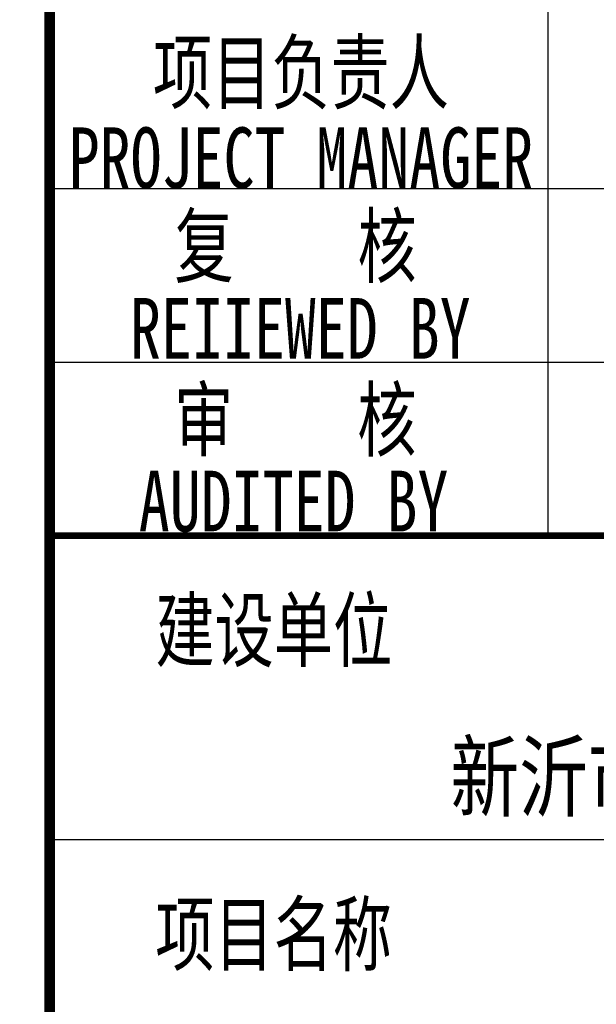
# Model space of a CAD drawing. Extents: x 427948 to 764348, y 274849 to 601549.
# Tile 4 of 212: x 505310 to 507970, y 520889 to 525428. Entities that reach past the tile are written whole.
import ezdxf
from ezdxf.enums import TextEntityAlignment as Align

# ---------------------------------------------------------------- set-up
doc = ezdxf.new("R2010")
doc.units = 0
doc.header["$LTSCALE"] = 1000
doc.header["$MEASUREMENT"] = 0
doc.layers.get('0').update_dxf_attribs({"linetype": 'CONTINUOUS'})
doc.layers.add('PUB_TITLE', color=4, linetype='CONTINUOUS')
doc.layers.add('TK', color=7, linetype='CONTINUOUS')
doc.styles.add('-宋体', font='txt', dxfattribs={"width": 0.8})
doc.styles.add('TKHZ1', font='txt', dxfattribs={"width": 0.8})

# ---------------------------------------------------------------- blocks, each defined once
blk = doc.blocks.new('24')
at = {"layer": 'PUB_TITLE'}
for p, q in [((-1114188.9, 154908.4), (-1114188.9, 161318.9)), ((-1116488.9, 156518.9), (-1110888.9, 156518.9)), ((-1116488.9, 155718.9), (-1110888.9, 155718.9)), ((-1116488.9, 154918.9), (-1110888.9, 154918.9)), ((-1116488.9, 154918.9), (-1110888.9, 154918.9)), ((-1116488.9, 153518.9), (-1110888.9, 153518.9))]:
    blk.add_line(p, q, dxfattribs=at)
for points, const_width in [([(-1116488.9, 145318.9), (-1116488.9, 202718.9)], 50), ([(-1116488.9, 154918.9), (-1110888.9, 154918.9)], 29.8)]:
    blk.add_lwpolyline(points, dxfattribs=dict(at, const_width=const_width))
at = {"layer": 'TK', "style": '-宋体', "width": 0.75}
for s, p in [('项目负责人', (-1115329.6, 157059.8)), ('PROJECT MANAGER', (-1115329.6, 156661.4)), ('复    核', (-1115354.3, 156260.4)), ('REIIEWED BY', (-1115332.3, 155874.9)), ('审    核', (-1115355.4, 155460.4)), ('AUDITED BY', (-1115363.4, 155076.4))]:
    blk.add_text(s, height=280, dxfattribs=at).set_placement(p, align=Align.MIDDLE)
for s, p in [('建设单位', (-1116000.7, 154343.9)), ('项目名称', (-1116001.3, 152942.3))]:
    blk.add_text(s, height=280, dxfattribs=at).set_placement(p)
at = {"layer": 'TK', "style": 'TKHZ1', "width": 0.8}
blk.add_text('新沂市水利局', height=304.92, dxfattribs=at).set_placement((-1113688.9, 153654.9), align=Align.CENTER)

msp = doc.modelspace()

# ---------------------------------------------------------------- block references
msp.add_blockref('24', (1621936.9, 368130.5))

doc.saveas('drawing.dxf')
